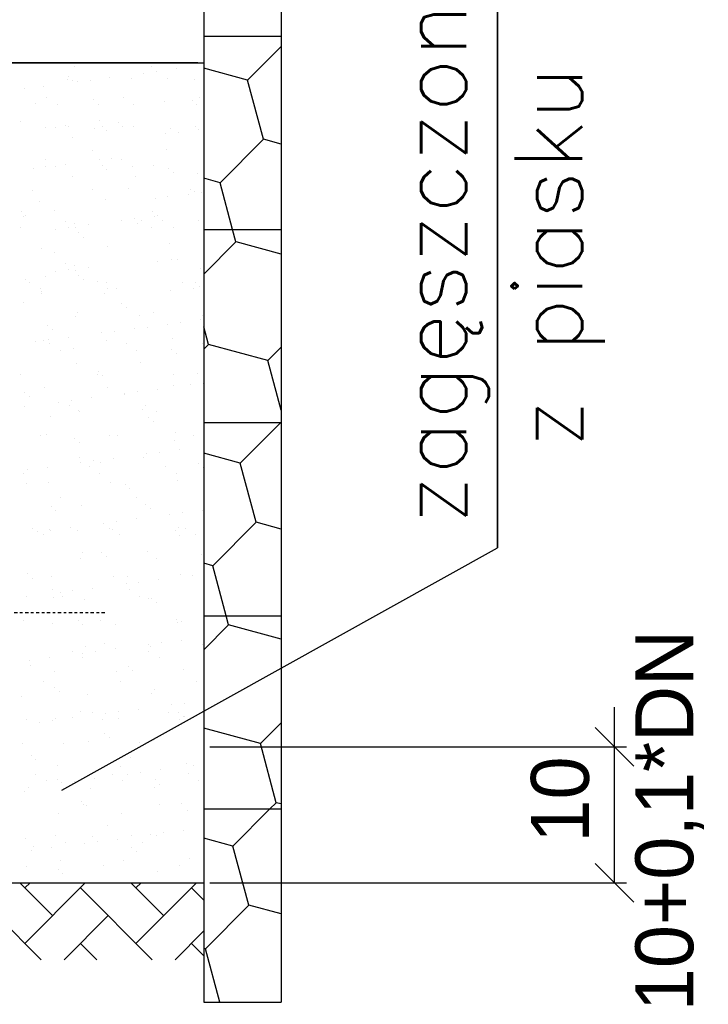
# Model space of a CAD drawing. Extents: x 10053 to 10263, y 5337 to 5664.
# Tile 6 of 14: x 10130 to 10157, y 5490 to 5529. Entities that reach past the tile are written whole.
import ezdxf

# ---------------------------------------------------------------- set-up
doc = ezdxf.new("R2010")
doc.units = 0
doc.header["$LTSCALE"] = 0.01
doc.linetypes.add('DASHDOT', pattern=[25.4, 12.7, -6.35, 0, -6.35])
doc.layers.get('0').update_dxf_attribs({"linetype": 'CONTINUOUS'})
for name, color, linetype in [('kreskowania', 254, 'CONTINUOUS'), ('NAPISY', 7, 'CONTINUOUS'), ('osie', 7, 'DASHDOT')]:
    doc.layers.add(name, color=color, linetype=linetype)
doc.layers.add('odnośniki grube', color=21, linetype='CONTINUOUS', lineweight=35)
doc.layers.add('ŚCIANY', color=2, linetype='CONTINUOUS', lineweight=25)
doc.styles.add('ROMANS', font='ROMANS')
doc.styles.get("Standard").update_dxf_attribs({"font": 'txt', "height": 0.003})

msp = doc.modelspace()

# ---------------------------------------------------------------- linework, layer by layer
at = {"layer": 'kreskowania', "color": 7}
for p, q in [((10139.108, 5526.243), (10140.414, 5527.549)), ((10132.348, 5526.761), (10132.348, 5526.761)), ((10135.03, 5526.508), (10135.03, 5526.508)), ((10135.334, 5526.766), (10135.334, 5526.766)), ((10135.529, 5526.574), (10135.529, 5526.574)), ((10136.308, 5526.676), (10136.308, 5526.676)), ((10139.108, 5526.242), (10137.394, 5526.702)), ((10132.06, 5526.26), (10132.06, 5526.26)), ((10132.09, 5526.397), (10132.09, 5526.397)), ((10132.266, 5526.235), (10132.266, 5526.235)), ((10132.449, 5526.168), (10132.449, 5526.168)), ((10132.948, 5526.234), (10132.948, 5526.234)), ((10133.727, 5526.336), (10133.727, 5526.336)), ((10134.57, 5526.292), (10134.57, 5526.292)), ((10135.983, 5526.312), (10135.983, 5526.312)), ((10137.023, 5526.28), (10137.023, 5526.28)), ((10139.728, 5523.927), (10139.108, 5526.242)), ((10130.367, 5525.894), (10130.367, 5525.894)), ((10131.146, 5525.997), (10131.146, 5525.997)), ((10131.262, 5525.544), (10131.262, 5525.544)), ((10133.101, 5525.47), (10133.101, 5525.47)), ((10134.248, 5525.55), (10134.248, 5525.55)), ((10135.866, 5525.393), (10135.866, 5525.393)), ((10136.938, 5525.438), (10136.938, 5525.438)), ((10137.234, 5525.555), (10137.234, 5525.555)), ((10130.823, 5525.311), (10130.823, 5525.311)), ((10131.666, 5525.287), (10131.666, 5525.287)), ((10133.276, 5525.299), (10133.276, 5525.299)), ((10134.653, 5525.292), (10134.653, 5525.292)), ((10137.114, 5525.276), (10137.114, 5525.276)), ((10130.218, 5524.629), (10130.218, 5524.629)), ((10133.304, 5524.653), (10133.304, 5524.653)), ((10134.055, 5524.596), (10134.055, 5524.596)), ((10131.222, 5524.379), (10131.222, 5524.379)), ((10131.602, 5524.405), (10131.602, 5524.405)), ((10132.001, 5524.481), (10132.001, 5524.481)), ((10132.12, 5524.412), (10132.12, 5524.412)), ((10133.122, 5524.359), (10133.122, 5524.359)), ((10133.423, 5524.443), (10133.423, 5524.443)), ((10133.6, 5524.281), (10133.6, 5524.281)), ((10134.232, 5524.434), (10134.232, 5524.434)), ((10134.63, 5524.444), (10134.63, 5524.444)), ((10136.108, 5524.365), (10136.108, 5524.365)), ((10136.413, 5524.207), (10136.413, 5524.207)), ((10137.083, 5524.432), (10137.083, 5524.432)), ((10137.193, 5524.31), (10137.193, 5524.31)), ((10132.271, 5524.014), (10132.271, 5524.014)), ((10135.914, 5524.141), (10135.914, 5524.141)), ((10138.033, 5522.232), (10139.728, 5523.927)), ((10140.414, 5523.743), (10139.728, 5523.927)), ((10133.057, 5523.478), (10133.057, 5523.478)), ((10135.927, 5523.545), (10135.927, 5523.545)), ((10131.197, 5523.132), (10131.197, 5523.132)), ((10133.304, 5523.122), (10133.304, 5523.122)), ((10133.803, 5523.188), (10133.803, 5523.188)), ((10134.184, 5523.138), (10134.184, 5523.138)), ((10130.723, 5522.782), (10130.723, 5522.782)), ((10131.222, 5522.848), (10131.222, 5522.848)), ((10131.602, 5522.875), (10131.602, 5522.875)), ((10132.001, 5522.951), (10132.001, 5522.951)), ((10133.423, 5522.913), (10133.423, 5522.913)), ((10133.6, 5522.751), (10133.6, 5522.751)), ((10134.588, 5522.88), (10134.588, 5522.88)), ((10135.427, 5522.891), (10135.427, 5522.891)), ((10136.02, 5522.795), (10136.02, 5522.795)), ((10136.197, 5522.633), (10136.197, 5522.633)), ((10132.271, 5522.483), (10132.271, 5522.483)), ((10134.724, 5522.471), (10134.724, 5522.471)), ((10137.143, 5522.585), (10137.143, 5522.585)), ((10138.033, 5522.232), (10137.394, 5522.403)), ((10130.717, 5521.909), (10130.717, 5521.909)), ((10133.057, 5521.947), (10133.057, 5521.947)), ((10134.434, 5521.986), (10134.434, 5521.986)), ((10136.883, 5521.964), (10136.883, 5521.964)), ((10137.031, 5521.869), (10137.031, 5521.869)), ((10138.522, 5520.408), (10138.033, 5522.232)), ((10130.978, 5521.491), (10130.978, 5521.491)), ((10133.568, 5521.584), (10133.568, 5521.584)), ((10135.495, 5521.604), (10135.495, 5521.604)), ((10135.987, 5521.697), (10135.987, 5521.697)), ((10136.798, 5521.775), (10136.798, 5521.775)), ((10137.297, 5521.841), (10137.297, 5521.841)), ((10130.255, 5521.112), (10130.255, 5521.112)), ((10131.552, 5521.145), (10131.552, 5521.145)), ((10135.389, 5521.112), (10135.389, 5521.112)), ((10130.333, 5520.924), (10130.333, 5520.924)), ((10130.432, 5520.95), (10130.432, 5520.95)), ((10131.972, 5520.731), (10131.972, 5520.731)), ((10134.188, 5520.756), (10134.188, 5520.756)), ((10134.687, 5520.821), (10134.687, 5520.821)), ((10134.958, 5520.737), (10134.958, 5520.737)), ((10135.466, 5520.924), (10135.466, 5520.924)), ((10135.565, 5520.95), (10135.565, 5520.95)), ((10135.797, 5520.747), (10135.797, 5520.747)), ((10137.204, 5520.737), (10137.204, 5520.737)), ((10130.229, 5520.479), (10130.229, 5520.479)), ((10131.607, 5520.416), (10131.607, 5520.416)), ((10132.106, 5520.482), (10132.106, 5520.482)), ((10132.331, 5520.635), (10132.331, 5520.635)), ((10132.376, 5520.473), (10132.376, 5520.473)), ((10132.885, 5520.584), (10132.885, 5520.584)), ((10134.784, 5520.623), (10134.784, 5520.623)), ((10135.362, 5520.479), (10135.362, 5520.479)), ((10136.201, 5520.49), (10136.201, 5520.49)), ((10138.653, 5519.916), (10138.522, 5520.408)), ((10132.506, 5520.27), (10132.506, 5520.27)), ((10132.683, 5520.108), (10132.683, 5520.108)), ((10131.038, 5519.643), (10131.038, 5519.643)), ((10133.628, 5519.736), (10133.628, 5519.736)), ((10136.048, 5519.85), (10136.048, 5519.85)), ((10137.394, 5518.657), (10138.653, 5519.916)), ((10140.414, 5519.444), (10138.654, 5519.916)), ((10131.552, 5519.49), (10131.552, 5519.49)), ((10136.114, 5519.226), (10136.114, 5519.226)), ((10136.38, 5519.237), (10136.38, 5519.237)), ((10131.972, 5519.076), (10131.972, 5519.076)), ((10132.106, 5518.827), (10132.106, 5518.827)), ((10132.331, 5518.98), (10132.331, 5518.98)), ((10132.376, 5518.819), (10132.376, 5518.819)), ((10132.885, 5518.929), (10132.885, 5518.929)), ((10135.6, 5519.135), (10135.6, 5519.135)), ((10137.264, 5518.889), (10137.264, 5518.889)), ((10130.438, 5518.455), (10130.438, 5518.455)), ((10131.217, 5518.558), (10131.217, 5518.558)), ((10131.607, 5518.761), (10131.607, 5518.761)), ((10132.506, 5518.615), (10132.506, 5518.615)), ((10132.683, 5518.453), (10132.683, 5518.453)), ((10130.599, 5518.335), (10130.599, 5518.335)), ((10131.004, 5518.078), (10131.004, 5518.078)), ((10133.232, 5518.384), (10133.232, 5518.384)), ((10133.585, 5518.341), (10133.585, 5518.341)), ((10133.628, 5518.081), (10133.628, 5518.081)), ((10133.99, 5518.083), (10133.99, 5518.083)), ((10136.571, 5518.346), (10136.571, 5518.346)), ((10136.976, 5518.089), (10136.976, 5518.089)), ((10137.069, 5518.351), (10137.069, 5518.351)), ((10137.245, 5518.189), (10137.245, 5518.189)), ((10131.038, 5517.988), (10131.038, 5517.988)), ((10131.065, 5517.921), (10131.065, 5517.921)), ((10133.518, 5517.909), (10133.518, 5517.909)), ((10136.108, 5518.002), (10136.108, 5518.002)), ((10130.349, 5517.543), (10130.349, 5517.543)), ((10134.186, 5517.51), (10134.186, 5517.51)), ((10134.363, 5517.348), (10134.363, 5517.348)), ((10132.362, 5517.022), (10132.362, 5517.022)), ((10132.459, 5517.15), (10132.459, 5517.15)), ((10134.872, 5517.054), (10134.872, 5517.054)), ((10135.445, 5517.156), (10135.445, 5517.156)), ((10137.264, 5516.871), (10137.264, 5516.871)), ((10137.325, 5517.042), (10137.325, 5517.042)), ((10131.303, 5516.668), (10131.303, 5516.668)), ((10131.48, 5516.506), (10131.48, 5516.506)), ((10134.683, 5516.531), (10134.683, 5516.531)), ((10135.197, 5516.583), (10135.197, 5516.583)), ((10135.985, 5516.703), (10135.985, 5516.703)), ((10136.484, 5516.768), (10136.484, 5516.768)), ((10137.579, 5515.906), (10137.394, 5516.594)), ((10131.322, 5516.089), (10131.322, 5516.089)), ((10132.101, 5516.191), (10132.101, 5516.191)), ((10133.404, 5516.363), (10133.404, 5516.363)), ((10133.903, 5516.429), (10133.903, 5516.429)), ((10136.168, 5516.154), (10136.168, 5516.154)), ((10130.823, 5516.023), (10130.823, 5516.023)), ((10131.126, 5516.073), (10131.126, 5516.073)), ((10131.374, 5515.934), (10131.374, 5515.934)), ((10132.314, 5515.742), (10132.314, 5515.742)), ((10133.578, 5516.061), (10133.578, 5516.061)), ((10134.36, 5515.94), (10134.36, 5515.94)), ((10136.151, 5515.709), (10136.151, 5515.709)), ((10137.346, 5515.945), (10137.346, 5515.945)), ((10137.394, 5515.721), (10137.579, 5515.906)), ((10139.895, 5515.285), (10137.579, 5515.906)), ((10139.894, 5515.285), (10140.414, 5515.805)), ((10131.778, 5515.677), (10131.778, 5515.677)), ((10134.764, 5515.682), (10134.764, 5515.682)), ((10136.328, 5515.547), (10136.328, 5515.547)), ((10132.422, 5515.174), (10132.422, 5515.174)), ((10134.932, 5515.206), (10134.932, 5515.206)), ((10137.385, 5515.194), (10137.385, 5515.194)), ((10140.414, 5513.344), (10139.894, 5515.285)), ((10130.248, 5514.744), (10130.248, 5514.744)), ((10133.234, 5514.749), (10133.234, 5514.749)), ((10133.269, 5514.867), (10133.269, 5514.867)), ((10133.446, 5514.705), (10133.446, 5514.705)), ((10136.22, 5514.755), (10136.22, 5514.755)), ((10137.162, 5514.783), (10137.162, 5514.783)), ((10131.186, 5514.225), (10131.186, 5514.225)), ((10133.639, 5514.214), (10133.639, 5514.214)), ((10135.567, 5514.165), (10135.567, 5514.165)), ((10136.229, 5514.307), (10136.229, 5514.307)), ((10136.869, 5514.336), (10136.869, 5514.336)), ((10137.368, 5514.402), (10137.368, 5514.402)), ((10130.386, 5514.026), (10130.386, 5514.026)), ((10130.563, 5513.864), (10130.563, 5513.864)), ((10132.986, 5513.825), (10132.986, 5513.825)), ((10134.28, 5513.941), (10134.28, 5513.941)), ((10134.288, 5513.996), (10134.288, 5513.996)), ((10134.787, 5514.062), (10134.787, 5514.062)), ((10130.404, 5513.485), (10130.404, 5513.485)), ((10131.707, 5513.657), (10131.707, 5513.657)), ((10132.148, 5513.533), (10132.148, 5513.533)), ((10132.206, 5513.722), (10132.206, 5513.722)), ((10135.134, 5513.538), (10135.134, 5513.538)), ((10131.397, 5513.099), (10131.397, 5513.099)), ((10132.483, 5513.326), (10132.483, 5513.326)), ((10132.552, 5513.275), (10132.552, 5513.275)), ((10134.993, 5513.358), (10134.993, 5513.358)), ((10135.234, 5513.066), (10135.234, 5513.066)), ((10135.539, 5513.281), (10135.539, 5513.281)), ((10135.411, 5512.904), (10135.411, 5512.904)), ((10138.82, 5511.275), (10140.402, 5512.857)), ((10140.402, 5512.857), (10140.414, 5512.869)), ((10131.022, 5512.343), (10131.022, 5512.343)), ((10131.246, 5512.378), (10131.246, 5512.378)), ((10133.699, 5512.366), (10133.699, 5512.366)), ((10134.008, 5512.348), (10134.008, 5512.348)), ((10136.289, 5512.459), (10136.289, 5512.459)), ((10136.994, 5512.353), (10136.994, 5512.353)), ((10132.352, 5512.225), (10132.352, 5512.225)), ((10132.528, 5512.063), (10132.528, 5512.063)), ((10136.245, 5512.14), (10136.245, 5512.14)), ((10132.543, 5511.479), (10132.543, 5511.479)), ((10135.053, 5511.511), (10135.053, 5511.511)), ((10135.172, 5511.63), (10135.172, 5511.63)), ((10135.671, 5511.696), (10135.671, 5511.696)), ((10136.451, 5511.798), (10136.451, 5511.798)), ((10138.82, 5511.274), (10137.394, 5511.656)), ((10131.288, 5511.119), (10131.288, 5511.119)), ((10132.591, 5511.29), (10132.591, 5511.29)), ((10132.922, 5511.132), (10132.922, 5511.132)), ((10133.09, 5511.356), (10133.09, 5511.356)), ((10133.363, 5511.298), (10133.363, 5511.298)), ((10133.87, 5511.459), (10133.87, 5511.459)), ((10135.909, 5511.137), (10135.909, 5511.137)), ((10137.2, 5511.265), (10137.2, 5511.265)), ((10137.376, 5511.103), (10137.376, 5511.103)), ((10139.44, 5508.959), (10138.82, 5511.274)), ((10130.341, 5510.869), (10130.341, 5510.869)), ((10130.509, 5511.016), (10130.509, 5511.016)), ((10133.327, 5510.874), (10133.327, 5510.874)), ((10136.313, 5510.88), (10136.313, 5510.88)), ((10130.48, 5510.457), (10130.48, 5510.457)), ((10131.307, 5510.53), (10131.307, 5510.53)), ((10133.76, 5510.518), (10133.76, 5510.518)), ((10134.317, 5510.424), (10134.317, 5510.424)), ((10136.35, 5510.612), (10136.35, 5510.612)), ((10131.796, 5509.941), (10131.796, 5509.941)), ((10134.494, 5510.262), (10134.494, 5510.262)), ((10134.783, 5509.947), (10134.783, 5509.947)), ((10131.434, 5509.582), (10131.434, 5509.582)), ((10132.603, 5509.631), (10132.603, 5509.631)), ((10135.113, 5509.663), (10135.113, 5509.663)), ((10131.611, 5509.42), (10131.611, 5509.42)), ((10135.328, 5509.497), (10135.328, 5509.497)), ((10136.056, 5509.264), (10136.056, 5509.264)), ((10136.555, 5509.33), (10136.555, 5509.33)), ((10137.335, 5509.432), (10137.335, 5509.432)), ((10133.475, 5508.924), (10133.475, 5508.924)), ((10133.974, 5508.99), (10133.974, 5508.99)), ((10134.754, 5509.092), (10134.754, 5509.092)), ((10137.745, 5507.264), (10139.44, 5508.959)), ((10140.414, 5508.698), (10139.44, 5508.959)), ((10130.711, 5508.725), (10130.711, 5508.725)), ((10130.894, 5508.584), (10130.894, 5508.584)), ((10131.115, 5508.468), (10131.115, 5508.468)), ((10131.367, 5508.682), (10131.367, 5508.682)), ((10131.393, 5508.65), (10131.393, 5508.65)), ((10132.173, 5508.753), (10132.173, 5508.753)), ((10132.445, 5508.656), (10132.445, 5508.656)), ((10133.697, 5508.731), (10133.697, 5508.731)), ((10133.82, 5508.671), (10133.82, 5508.671)), ((10134.101, 5508.473), (10134.101, 5508.473)), ((10136.282, 5508.623), (10136.282, 5508.623)), ((10136.41, 5508.764), (10136.41, 5508.764)), ((10136.459, 5508.461), (10136.459, 5508.461)), ((10136.683, 5508.736), (10136.683, 5508.736)), ((10137.087, 5508.478), (10137.087, 5508.478)), ((10132.664, 5507.783), (10132.664, 5507.783)), ((10133.4, 5507.781), (10133.4, 5507.781)), ((10135.174, 5507.815), (10135.174, 5507.815)), ((10137.293, 5507.696), (10137.293, 5507.696)), ((10132.571, 5507.54), (10132.571, 5507.54)), ((10133.577, 5507.619), (10133.577, 5507.619)), ((10135.557, 5507.546), (10135.557, 5507.546)), ((10137.745, 5507.264), (10137.394, 5507.358)), ((10138.269, 5505.307), (10137.745, 5507.264)), ((10130.517, 5506.94), (10130.517, 5506.94)), ((10134.411, 5506.855), (10134.411, 5506.855)), ((10136.47, 5506.916), (10136.47, 5506.916)), ((10136.94, 5506.897), (10136.94, 5506.897)), ((10130.694, 5506.778), (10130.694, 5506.778)), ((10131.428, 5506.835), (10131.428, 5506.835)), ((10133.88, 5506.823), (10133.88, 5506.823)), ((10134.359, 5506.558), (10134.359, 5506.558)), ((10134.858, 5506.623), (10134.858, 5506.623)), ((10135.638, 5506.726), (10135.638, 5506.726)), ((10131.485, 5506.324), (10131.485, 5506.324)), ((10131.778, 5506.218), (10131.778, 5506.218)), ((10132.277, 5506.284), (10132.277, 5506.284)), ((10133.057, 5506.386), (10133.057, 5506.386)), ((10134.471, 5506.329), (10134.471, 5506.329)), ((10130.476, 5506.046), (10130.476, 5506.046)), ((10131.528, 5506.013), (10131.528, 5506.013)), ((10131.89, 5506.066), (10131.89, 5506.066)), ((10132.724, 5505.936), (10132.724, 5505.936)), ((10134.876, 5506.072), (10134.876, 5506.072)), ((10135.234, 5505.968), (10135.234, 5505.968)), ((10135.365, 5505.98), (10135.365, 5505.98)), ((10135.542, 5505.818), (10135.542, 5505.818)), ((10130.359, 5505.134), (10130.359, 5505.134)), ((10131.488, 5504.987), (10131.488, 5504.987)), ((10132.483, 5505.139), (10132.483, 5505.139)), ((10132.659, 5504.977), (10132.659, 5504.977)), ((10133.345, 5505.139), (10133.345, 5505.139)), ((10133.941, 5504.975), (10133.941, 5504.975)), ((10136.331, 5505.144), (10136.331, 5505.144)), ((10136.376, 5505.054), (10136.376, 5505.054)), ((10136.531, 5505.069), (10136.531, 5505.069)), ((10137.394, 5503.977), (10138.366, 5504.948)), ((10138.365, 5504.948), (10138.269, 5505.307)), ((10140.414, 5504.399), (10138.366, 5504.948)), ((10133.494, 5504.212), (10133.494, 5504.212)), ((10135.243, 5504.191), (10135.243, 5504.191)), ((10135.742, 5504.257), (10135.742, 5504.257)), ((10136.522, 5504.36), (10136.522, 5504.36)), ((10137.331, 5504.179), (10137.331, 5504.179)), ((10132.26, 5503.923), (10132.26, 5503.923)), ((10132.662, 5503.851), (10132.662, 5503.851)), ((10132.785, 5504.088), (10132.785, 5504.088)), ((10133.161, 5503.917), (10133.161, 5503.917)), ((10133.941, 5504.02), (10133.941, 5504.02)), ((10135.246, 5503.928), (10135.246, 5503.928)), ((10135.295, 5504.12), (10135.295, 5504.12)), ((10130.58, 5503.577), (10130.58, 5503.577)), ((10131.36, 5503.68), (10131.36, 5503.68)), ((10132.664, 5503.665), (10132.664, 5503.665)), ((10135.65, 5503.671), (10135.65, 5503.671)), ((10130.611, 5503.371), (10130.611, 5503.371)), ((10131.548, 5503.14), (10131.548, 5503.14)), ((10134.001, 5503.128), (10134.001, 5503.128)), ((10134.448, 5503.338), (10134.448, 5503.338)), ((10134.625, 5503.176), (10134.625, 5503.176)), ((10136.591, 5503.221), (10136.591, 5503.221)), ((10131.134, 5502.732), (10131.134, 5502.732)), ((10134.12, 5502.738), (10134.12, 5502.738)), ((10137.106, 5502.743), (10137.106, 5502.743)), ((10131.566, 5502.496), (10131.566, 5502.496)), ((10131.742, 5502.334), (10131.742, 5502.334)), ((10132.845, 5502.24), (10132.845, 5502.24)), ((10135.355, 5502.272), (10135.355, 5502.272)), ((10135.459, 5502.411), (10135.459, 5502.411)), ((10130.255, 5502.147), (10130.255, 5502.147)), ((10136.626, 5501.891), (10136.626, 5501.891)), ((10132.576, 5501.57), (10132.576, 5501.57)), ((10133.034, 5501.522), (10133.034, 5501.522)), ((10133.546, 5501.485), (10133.546, 5501.485)), ((10134.045, 5501.551), (10134.045, 5501.551)), ((10134.825, 5501.653), (10134.825, 5501.653)), ((10136.02, 5501.527), (10136.02, 5501.527)), ((10136.127, 5501.825), (10136.127, 5501.825)), ((10136.413, 5501.537), (10136.413, 5501.537)), ((10130.452, 5501.259), (10130.452, 5501.259)), ((10130.965, 5501.145), (10130.965, 5501.145)), ((10131.464, 5501.211), (10131.464, 5501.211)), ((10131.609, 5501.292), (10131.609, 5501.292)), ((10132.244, 5501.314), (10132.244, 5501.314)), ((10133.438, 5501.264), (10133.438, 5501.264)), ((10134.062, 5501.28), (10134.062, 5501.28)), ((10136.425, 5501.269), (10136.425, 5501.269)), ((10136.59, 5501.375), (10136.59, 5501.375)), ((10136.652, 5501.373), (10136.652, 5501.373)), ((10139.606, 5500.317), (10140.414, 5501.125)), ((10133.531, 5500.695), (10133.531, 5500.695)), ((10139.607, 5500.317), (10137.394, 5500.91)), ((10131.908, 5500.331), (10131.908, 5500.331)), ((10132.905, 5500.393), (10132.905, 5500.393)), ((10133.708, 5500.533), (10133.708, 5500.533)), ((10134.894, 5500.337), (10134.894, 5500.337)), ((10135.415, 5500.425), (10135.415, 5500.425)), ((10140.227, 5498.001), (10139.606, 5500.317)), ((10130.315, 5500.3), (10130.315, 5500.3)), ((10130.648, 5499.854), (10130.648, 5499.854)), ((10130.825, 5499.692), (10130.825, 5499.692)), ((10134.542, 5499.769), (10134.542, 5499.769)), ((10131.669, 5499.444), (10131.669, 5499.444)), ((10134.122, 5499.432), (10134.122, 5499.432)), ((10134.929, 5499.185), (10134.929, 5499.185)), ((10135.709, 5499.287), (10135.709, 5499.287)), ((10136.712, 5499.526), (10136.712, 5499.526)), ((10137.011, 5499.459), (10137.011, 5499.459)), ((10130.822, 5499.115), (10130.822, 5499.115)), ((10131.227, 5498.857), (10131.227, 5498.857)), ((10131.659, 5498.927), (10131.659, 5498.927)), ((10131.849, 5498.779), (10131.849, 5498.779)), ((10132.348, 5498.845), (10132.348, 5498.845)), ((10133.128, 5498.947), (10133.128, 5498.947)), ((10133.808, 5499.12), (10133.808, 5499.12)), ((10134.213, 5498.863), (10134.213, 5498.863)), ((10134.43, 5499.119), (10134.43, 5499.119)), ((10135.496, 5498.894), (10135.496, 5498.894)), ((10136.795, 5499.126), (10136.795, 5499.126)), ((10137.199, 5498.868), (10137.199, 5498.868)), ((10130.376, 5498.452), (10130.376, 5498.452)), ((10130.547, 5498.608), (10130.547, 5498.608)), ((10132.966, 5498.545), (10132.966, 5498.545)), ((10135.476, 5498.577), (10135.476, 5498.577)), ((10135.673, 5498.732), (10135.673, 5498.732)), ((10132.614, 5498.053), (10132.614, 5498.053)), ((10139.982, 5497.756), (10140.227, 5498.002)), ((10140.414, 5497.951), (10140.227, 5498.001)), ((10132.682, 5497.93), (10132.682, 5497.93)), ((10132.79, 5497.891), (10132.79, 5497.891)), ((10135.669, 5497.935), (10135.669, 5497.935)), ((10136.507, 5497.968), (10136.507, 5497.968)), ((10136.772, 5497.678), (10136.772, 5497.678)), ((10138.532, 5496.307), (10139.982, 5497.756)), ((10131.73, 5497.597), (10131.73, 5497.597)), ((10134.183, 5497.585), (10134.183, 5497.585)), ((10133.625, 5497.126), (10133.625, 5497.126)), ((10136.593, 5496.921), (10136.593, 5496.921)), ((10130.436, 5496.604), (10130.436, 5496.604)), ((10131.597, 5496.714), (10131.597, 5496.714)), ((10133.026, 5496.698), (10133.026, 5496.698)), ((10133.232, 5496.478), (10133.232, 5496.478)), ((10134.012, 5496.581), (10134.012, 5496.581)), ((10134.583, 5496.719), (10134.583, 5496.719)), ((10134.987, 5496.462), (10134.987, 5496.462)), ((10135.314, 5496.752), (10135.314, 5496.752)), ((10135.536, 5496.73), (10135.536, 5496.73)), ((10135.814, 5496.818), (10135.814, 5496.818)), ((10138.532, 5496.306), (10137.394, 5496.611)), ((10130.651, 5496.139), (10130.651, 5496.139)), ((10130.742, 5496.285), (10130.742, 5496.285)), ((10131.431, 5496.241), (10131.431, 5496.241)), ((10132.001, 5496.456), (10132.001, 5496.456)), ((10132.733, 5496.413), (10132.733, 5496.413)), ((10134.579, 5496.252), (10134.579, 5496.252)), ((10134.756, 5496.09), (10134.756, 5496.09)), ((10139.152, 5493.991), (10138.532, 5496.306)), ((10131.79, 5495.749), (10131.79, 5495.749)), ((10134.243, 5495.737), (10134.243, 5495.737)), ((10136.833, 5495.831), (10136.833, 5495.831)), ((10130.471, 5495.523), (10130.471, 5495.523)), ((10131.697, 5495.41), (10131.697, 5495.41)), ((10133.457, 5495.529), (10133.457, 5495.529)), ((10135.59, 5495.325), (10135.59, 5495.325)), ((10136.443, 5495.534), (10136.443, 5495.534)), ((10131.873, 5495.248), (10131.873, 5495.248)), ((10131.041, 5491.864), (10128.231, 5494.674)), ((10131.486, 5493.589), (10130.2, 5494.875)), ((10130.401, 5494.674), (10130.602, 5494.875)), ((10130.401, 5492.504), (10132.749, 5494.852)), ((10135.38, 5491.864), (10132.571, 5494.674)), ((10132.749, 5494.852), (10132.772, 5494.875)), ((10135.825, 5493.589), (10134.539, 5494.875)), ((10134.74, 5494.674), (10134.942, 5494.875)), ((10134.918, 5492.682), (10137.111, 5494.875)), ((10135.597, 5494.882), (10135.597, 5494.882)), ((10137.394, 5494.19), (10136.91, 5494.674)), ((10137.457, 5492.296), (10139.152, 5493.991)), ((10140.414, 5493.653), (10139.152, 5493.991)), ((10131.931, 5491.864), (10133.655, 5493.589)), ((10134.74, 5492.504), (10134.918, 5492.682)), ((10136.27, 5491.864), (10137.394, 5492.988)), ((10133.211, 5491.864), (10132.571, 5492.504)), ((10137.394, 5492.02), (10136.91, 5492.504)), ((10137.457, 5492.296), (10137.394, 5492.313)), ((10138.017, 5490.206), (10137.457, 5492.296))]:
    msp.add_line(p, q, dxfattribs=at)
at = {"layer": 'NAPISY', "color": 7}
for p, q in [((10137.158, 5526.919), (10117.438, 5526.919)), ((10153.446, 5494.875), (10153.446, 5501.733)), ((10154.201, 5499.431), (10152.691, 5500.941)), ((10137.63, 5500.186), (10153.918, 5500.186)), ((10152.691, 5495.63), (10154.201, 5494.12)), ((10137.63, 5494.875), (10153.918, 5494.875))]:
    msp.add_line(p, q, dxfattribs=at)
at = {"layer": 'NAPISY'}
msp.add_line((10131.847, 5498.498), (10148.872, 5507.956), dxfattribs=at)
at = {"layer": 'odnośniki grube', "color": 7}
msp.add_line((10148.872, 5507.956), (10148.872, 5552.802), dxfattribs=at)
at = {"layer": 'osie', "color": 7}
msp.add_line((10109.486, 5505.431), (10133.577, 5505.431), dxfattribs=at)
at = {"layer": 'ŚCIANY', "color": 7}
for p, q in [((10137.394, 5573.26), (10137.394, 5490.206)), ((10140.414, 5573.26), (10140.414, 5490.206)), ((10137.394, 5527.958), (10140.414, 5527.958)), ((10106.784, 5526.919), (10137.394, 5526.919)), ((10137.394, 5520.408), (10140.414, 5520.408)), ((10137.394, 5512.857), (10140.414, 5512.857)), ((10137.394, 5505.307), (10140.414, 5505.307)), ((10137.394, 5497.756), (10140.414, 5497.756)), ((10106.784, 5494.875), (10137.394, 5494.875)), ((10137.394, 5490.206), (10140.414, 5490.206))]:
    msp.add_line(p, q, dxfattribs=at)

# ---------------------------------------------------------------- texts
at = {"color": 7}
for s, p in [('10+0,1*DN', (10156.529, 5489.851)), ('10', (10152.448, 5496.441))]:
    msp.add_text(s, height=2.2651, rotation=90, dxfattribs=at).set_placement(p)
at = {"layer": 'NAPISY', "color": 7, "style": 'ROMANS'}
for s, height, p in [('zagęszczone podłoże', 2.64264, (10147.65, 5508.877)), ('z piasku', 2.6426, (10152.186, 5511.852))]:
    msp.add_text(s, height=height, rotation=90, dxfattribs=at).set_placement(p)

doc.saveas('drawing.dxf')
